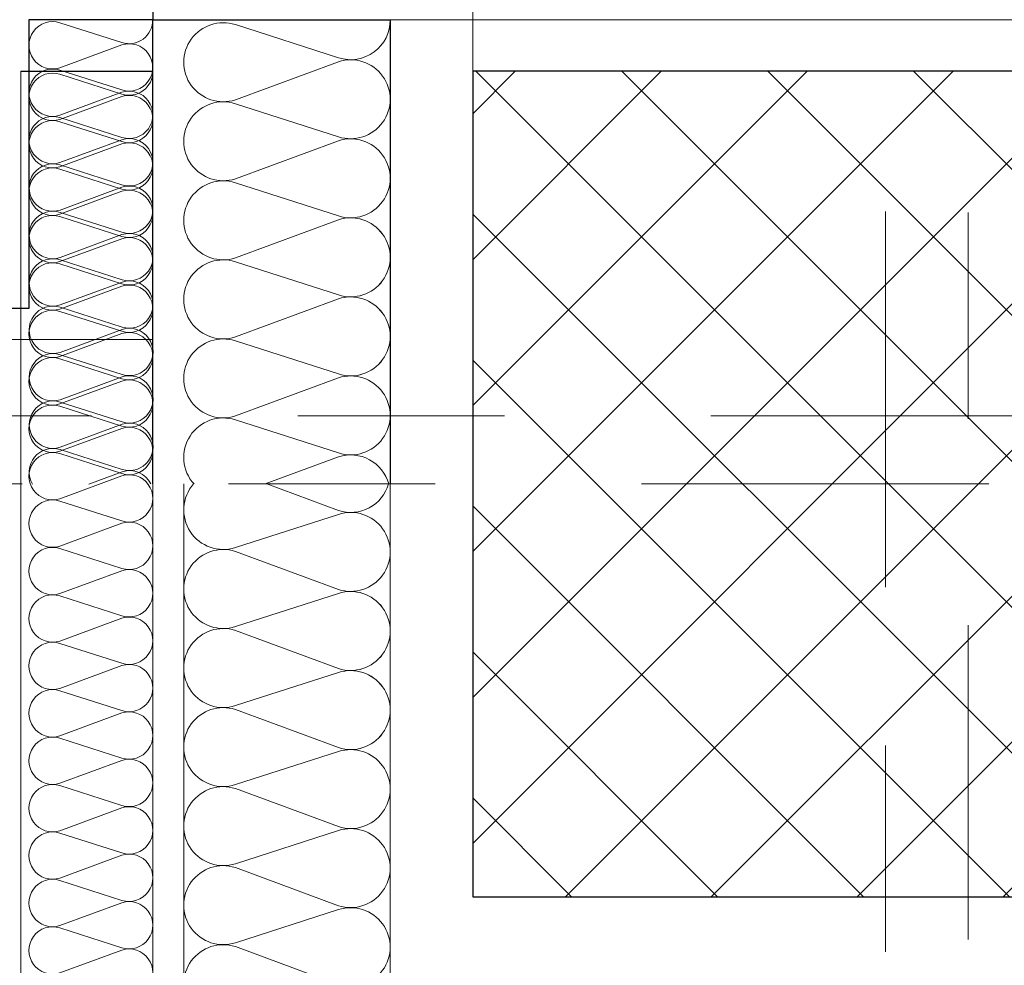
# Model space of a CAD drawing. Header units: metres. Extents: x -180 to 4, y -49 to 6.
# Tile 14 of 256: x -175.84 to -175.363, y -31.43 to -30.972. Entities that reach past the tile are written whole.
import ezdxf

# ---------------------------------------------------------------- set-up
doc = ezdxf.new("R2010")
doc.units = ezdxf.units.M
doc.header["$LTSCALE"] = 0.05
doc.header["$PDMODE"] = 1
doc.header["$PDSIZE"] = -2
for name, pattern in [('ISO-10 Strichpunktlinie', [4.699, 3.048, -0.762, 0.127, -0.762]), ('Linienart-20', [2.116531, 1.058062, -1.058469]), ('Linienart-53', [5.291531, 3.175, -1.058062, 0.352704, -0.705764])]:
    doc.linetypes.add(name, pattern=pattern)
doc.layers.get('0').update_dxf_attribs({"lineweight": 25})
for name, color, linetype, lineweight, true_color in [('30 -33 Aussenwände- 3 Aussenstützen', 7, 'Continuous', 50, 0x0000dd), ('30 -33 Aussenwände- 7 Fassade_ Elemente', 7, 'Continuous', 9, 0x00aacc), ('30 -35 Decken- 1 Konstruktion-Träger- Stahlbeton', 7, 'Continuous', 13, 0x33aa00), ('70 -72 Beschriftung- 1 Beschriftung allgemein', 7, 'Continuous', 9, 0xff6633), ('70 -72 Beschriftung- 7 Detailverweise Linie', 7, 'Continuous', 9, 0x00dd00), ('70 -76 Bemaßung- 2 Allgemein', 7, 'Continuous', 5, 0x6666cc)]:
    doc.layers.add(name, color=color, linetype=linetype, lineweight=lineweight, true_color=true_color)
doc.layers.add('70 -71 Achsen- 1 Gebäudeachsen', color=7, linetype='Linienart-53', lineweight=18)
doc.layers.add('Keine', color=7, linetype='Continuous', lineweight=9)
doc.styles.add('Arial', font='arial.ttf')
doc.dimstyles.new('k+k_klein', dxfattribs={"dimtxt": 0.100689, "dimasz": 0.05302, "dimexe": 0.05, "dimexo": 0.15, "dimgap": 0.005, "dimtad": 1, "dimdec": 3, "dimtxsty": 'Arial', "dimblk": 'VW_SLASH-2', "dimblk1": 'VW_SLASH-2', "dimblk2": 'VW_SLASH-2', "dimcen": 0, "dimdle": 0.025, "dimadec": 3, "dimazin": 0, "dimtfac": 0.75, "dimtdec": 3, "dimtix": 1, "dimtmove": 0, "dimatfit": 0, "dimldrblk": 'VW_FILLEDARROW', "dimfxl": 0.1, "dimfxlon": 1, "dimfrac": 2, "dimtolj": 1, "dimarcsym": 0})

# ---------------------------------------------------------------- blocks, each defined once
blk = doc.blocks.new('Gruppe-2329')
at = {"color": 255}
blk.add_wipeout([(-167.821, -31.79404), (-175.421, -31.79404), (-175.421, -30.99704), (-167.821, -30.99704)], dxfattribs=at).dxf.layer = '30 -33 Aussenwände- 7 Fassade_ Elemente'
at = {"layer": '30 -33 Aussenwände- 7 Fassade_ Elemente'}
for p, q in [((-175.421, -31.24704), (-175.421, -31.14704)), ((-175.471, -31.19704), (-175.371, -31.19704))]:
    blk.add_line(p, q, dxfattribs=at)
blk = doc.blocks.new('Gruppe-2442')
at = {"layer": '30 -33 Aussenwände- 7 Fassade_ Elemente', "lineweight": 9, "transparency": 33554687, "flags": 128}
for points in [[(0.1015, -4.05304, 0.324435), (0.12286, -4.04606, 0.324435), (0.12286, -4.02359, 0.324435), (0.1015, -4.01661), (0.0515, -4.03268, -0.324488), (0.03014, -4.0257, -0.324488), (0.03014, -4.00323, -0.324488), (0.0515, -3.99625), (0.1015, -4.01474, 0.324435), (0.12286, -4.00776, 0.324435), (0.12286, -3.98529, 0.324435), (0.1015, -3.97831), (0.0515, -3.99438, -0.324488), (0.03014, -3.9874, -0.324488), (0.03014, -3.96493, -0.324488), (0.0515, -3.95795), (0.1015, -3.97643, 0.324435), (0.12286, -3.96945, 0.324435), (0.12286, -3.94699, 0.324435), (0.1015, -3.94001), (0.0515, -3.95608, -0.767984), (0.03146, -3.925)], [(0.12581, -3.925, -0.426772), (0.1015, -3.93813), (0.06598, -3.925)], [(0.1015, -4.12964, 1.372583), (0.1015, -4.09322), (0.0515, -4.10929, -1.372995), (0.0515, -4.07286), (0.1015, -4.09134, 1.372583), (0.1015, -4.05491), (0.0515, -4.07098, -1.372995), (0.0515, -4.03456), (0.1015, -4.05304, 1.372583), (0.1015, -4.01661), (0.0515, -4.03268, -1.372995), (0.0515, -3.99625), (0.1015, -4.01474, 1.372583), (0.1015, -3.97831), (0.0515, -3.99438, -1.372995), (0.0515, -3.95795)], [(0.1265, -4.15, 0.513088), (0.1015, -4.13152), (0.0515, -4.14759, -1.372995), (0.0515, -4.11116), (0.1015, -4.12964, 1.372583), (0.1015, -4.09322), (0.0515, -4.10929, -1.372995), (0.0515, -4.07286), (0.1015, -4.09134, 1.372583), (0.1015, -4.05491)]]:
    blk.add_lwpolyline(points, format="xyb", dxfattribs=at)
blk = doc.blocks.new('Gruppe-2443')
at = {"layer": '30 -33 Aussenwände- 7 Fassade_ Elemente', "transparency": 33554687}
blk.add_blockref('Gruppe-2442', (0, 0), dxfattribs=at)
blk = doc.blocks.new('Dämmung-166')
at = {"layer": '30 -33 Aussenwände- 7 Fassade_ Elemente', "color": 7, "transparency": 33554687}
blk.add_blockref('Gruppe-2443', (0, 0), dxfattribs=at)
at = {"layer": '30 -33 Aussenwände- 7 Fassade_ Elemente', "color": 0, "flags": 1}
for tag in ['instanceID', 'prm0_value', 'prm1_value', 'prm2_value', 'prm3_value', 'prm4_value', 'prm5_value', 'prm6_value', 'IFC_UUID', 'prm0_name', 'prm0_type', 'prm1_name', 'prm1_type', 'prm2_name', 'prm2_type', 'prm3_name', 'prm3_type', 'prm4_name', 'prm4_type', 'prm5_name', 'prm5_type', 'prm6_name', 'prm6_type']:
    blk.add_attdef(tag, (-175.8042, -31.19704), '', height=0.00018, dxfattribs=at)
blk = doc.blocks.new('Gruppe-2451')
at = {"layer": '30 -33 Aussenwände- 7 Fassade_ Elemente', "lineweight": 9, "transparency": 33554687, "flags": 128}
for points in [[(0.07161, -3.99989, 0.324435), (0.08443, -3.99572, 0.324435), (0.08444, -3.98223, 0.324435), (0.07163, -3.97804), (0.04162, -3.98766, -0.324488), (0.02881, -3.98346, -0.324488), (0.02882, -3.96998, -0.324488), (0.04164, -3.9658), (0.07163, -3.97691, 0.324435), (0.08445, -3.97273, 0.324435), (0.08446, -3.95925, 0.324435), (0.07165, -3.95506), (0.04164, -3.96467, -0.324488), (0.02883, -3.96048, -0.324488), (0.02884, -3.94699, -0.324488), (0.04166, -3.94282), (0.07165, -3.95393, 0.324435), (0.08447, -3.94975, 0.324435), (0.08448, -3.93627, 0.324435), (0.07167, -3.93207), (0.04166, -3.94169, -0.688254), (0.02823, -3.92496)], [(0.08554, -3.92501, -0.374705), (0.07167, -3.93095), (0.05557, -3.92498)], [(0.07151, -4.13778, 1.372583), (0.07153, -4.11593), (0.04152, -4.12554, -1.372995), (0.04154, -4.10369), (0.07153, -4.1148, 1.372583), (0.07154, -4.09294), (0.04154, -4.10256, -1.372995), (0.04155, -4.08071), (0.07154, -4.09182, 1.372583), (0.07156, -4.06996), (0.04155, -4.07958, -1.372995), (0.04157, -4.05773), (0.07156, -4.06884, 1.372583), (0.07158, -4.04698), (0.04157, -4.0566, -1.372995), (0.04159, -4.03474), (0.07158, -4.04586, 1.372583), (0.0716, -4.024), (0.04159, -4.03362, -1.372995), (0.04161, -4.01176), (0.0716, -4.02287, 1.372583), (0.07161, -4.00102), (0.04161, -4.01064, -1.372995), (0.04162, -3.98878), (0.07161, -3.99989, 1.372583), (0.07163, -3.97804), (0.04162, -3.98766, -1.372995), (0.04164, -3.9658), (0.07163, -3.97691, 1.372583), (0.07165, -3.95506), (0.04164, -3.96467, -1.372995), (0.04166, -3.94282)], [(0.0865, -4.15001, 0.513088), (0.07151, -4.13891), (0.0415, -4.14853, -1.372995), (0.04152, -4.12667), (0.07151, -4.13778, 1.372583), (0.07153, -4.11593), (0.04152, -4.12554, -1.372995), (0.04154, -4.10369), (0.07153, -4.1148, 1.372583), (0.07154, -4.09294)]]:
    blk.add_lwpolyline(points, format="xyb", dxfattribs=at)
blk = doc.blocks.new('Gruppe-2452')
at = {"layer": '30 -33 Aussenwände- 7 Fassade_ Elemente', "transparency": 33554687}
blk.add_blockref('Gruppe-2451', (0, 0), dxfattribs=at)
blk = doc.blocks.new('Dämmung-169')
at = {"layer": '30 -33 Aussenwände- 7 Fassade_ Elemente', "color": 7, "transparency": 33554687}
blk.add_blockref('Gruppe-2452', (0, 0), dxfattribs=at)
at = {"layer": '30 -33 Aussenwände- 7 Fassade_ Elemente', "color": 0, "flags": 1}
for tag in ['instanceID', 'prm0_value', 'prm1_value', 'prm2_value', 'prm3_value', 'prm4_value', 'prm5_value', 'prm6_value', 'IFC_UUID', 'prm0_name', 'prm0_type', 'prm1_name', 'prm1_type', 'prm2_name', 'prm2_type', 'prm3_name', 'prm3_type', 'prm4_name', 'prm4_type', 'prm5_name', 'prm5_type', 'prm6_name', 'prm6_type']:
    blk.add_attdef(tag, (-175.84944, -31.19708), '', height=0.00018, dxfattribs=at)
blk = doc.blocks.new('Gruppe-2453')
at = {"color": 255}
blk.add_wipeout([(-176.018, -22.94704), (-176.018, -31.19704), (-175.221, -31.19704), (-175.221, -22.94704)], dxfattribs=at).dxf.layer = '30 -33 Aussenwände- 7 Fassade_ Elemente'
at = {"layer": '30 -33 Aussenwände- 7 Fassade_ Elemente'}
for p, q in [((-175.421, -31.24704), (-175.421, -31.14704)), ((-175.471, -31.19704), (-175.371, -31.19704))]:
    blk.add_line(p, q, dxfattribs=at)
at = {"color": 255}
blk.add_wipeout([(-175.776, -23.17204), (-175.221, -23.17204), (-175.221, -30.97204), (-175.776, -30.97204), (-175.776, -31.12704), (-176.018, -31.12704), (-176.018, -23.01704), (-175.776, -23.01704)], dxfattribs=at).dxf.layer = '30 -33 Aussenwände- 7 Fassade_ Elemente'
at = {"layer": '30 -33 Aussenwände- 7 Fassade_ Elemente', "flags": 128}
blk.add_lwpolyline([(-175.776, -23.17204), (-175.221, -23.17204), (-175.221, -30.97204), (-175.776, -30.97204), (-175.776, -31.12704), (-176.018, -31.12704), (-176.018, -23.01704), (-175.776, -23.01704)], close=True, dxfattribs=at)
at = {"color": 255, "lineweight": 25}
blk.add_wipeout([(-175.776, -31.19704), (-175.776, -30.97204), (-175.661, -30.97204), (-175.661, -31.19704)], dxfattribs=at).dxf.layer = '30 -33 Aussenwände- 7 Fassade_ Elemente'
at = {"layer": '30 -33 Aussenwände- 7 Fassade_ Elemente', "lineweight": 25, "flags": 128}
blk.add_lwpolyline([(-175.776, -31.19704), (-175.776, -30.97204), (-175.661, -30.97204), (-175.661, -31.19704)], dxfattribs=at)
at = {"layer": '30 -33 Aussenwände- 7 Fassade_ Elemente', "xscale": -1, "rotation": 180}
blk.add_blockref('Dämmung-166', (-175.7875, -35.12204), dxfattribs=at)
at = {"color": 255, "lineweight": 25}
blk.add_wipeout([(-175.776, -30.97204), (-175.836, -30.97204), (-175.836, -31.11204), (-175.968, -31.11204), (-175.968, -30.94704), (-175.776, -30.94704)], dxfattribs=at).dxf.layer = '30 -33 Aussenwände- 7 Fassade_ Elemente'
at = {"layer": '30 -33 Aussenwände- 7 Fassade_ Elemente', "lineweight": 25, "flags": 128}
blk.add_lwpolyline([(-175.776, -30.97204), (-175.836, -30.97204), (-175.836, -31.11204), (-175.968, -31.11204), (-175.968, -30.94704), (-175.776, -30.94704)], close=True, dxfattribs=at)
at = {"layer": '30 -33 Aussenwände- 7 Fassade_ Elemente', "xscale": -1, "rotation": 180}
blk.add_blockref('Dämmung-169', (-175.86252, -35.12204), dxfattribs=at)
blk = doc.blocks.new('Gruppe-2455')
at = {"layer": '30 -33 Aussenwände- 7 Fassade_ Elemente', "lineweight": 9, "transparency": 33554687, "flags": 128}
for points in [[(0.1015, -3.99489, 0.324435), (0.12286, -3.98791, 0.324435), (0.12286, -3.96544, 0.324435), (0.1015, -3.95846), (0.0515, -3.97453, -0.324488), (0.03014, -3.96755, -0.324488), (0.03014, -3.94508, -0.324488), (0.0515, -3.9381), (0.1015, -3.95658, 0.324435), (0.12286, -3.9496, 0.324435), (0.12286, -3.92714, 0.324435), (0.1015, -3.92016), (0.0515, -3.93623, -0.324488), (0.03014, -3.92925, -0.324488), (0.03014, -3.90678, -0.324488), (0.0515, -3.8998), (0.1015, -3.91828, 0.324435), (0.12286, -3.9113, 0.324435), (0.12286, -3.88883, 0.324435), (0.1015, -3.88185), (0.0515, -3.89792, -0.760432), (0.03122, -3.86712)], [(0.12574, -3.86712, -0.422404), (0.1015, -3.87998), (0.06672, -3.86712)], [(0.1015, -4.1864, 1.372583), (0.1015, -4.14997), (0.0515, -4.16604, -1.372995), (0.0515, -4.12961), (0.1015, -4.1481, 1.372583), (0.1015, -4.11167), (0.0515, -4.12774, -1.372995), (0.0515, -4.09131), (0.1015, -4.10979, 1.372583), (0.1015, -4.07337), (0.0515, -4.08944, -1.372995), (0.0515, -4.05301), (0.1015, -4.07149, 1.372583), (0.1015, -4.03506), (0.0515, -4.05113, -1.372995), (0.0515, -4.01471), (0.1015, -4.03319, 1.372583), (0.1015, -3.99676), (0.0515, -4.01283, -1.372995), (0.0515, -3.9764), (0.1015, -3.99489, 1.372583), (0.1015, -3.95846), (0.0515, -3.97453, -1.372995), (0.0515, -3.9381), (0.1015, -3.95658, 1.372583), (0.1015, -3.92016), (0.0515, -3.93623, -1.372995), (0.0515, -3.8998)], [(0.1265, -4.20675, 0.513088), (0.1015, -4.18827), (0.0515, -4.20434, -1.372995), (0.0515, -4.16792), (0.1015, -4.1864, 1.372583), (0.1015, -4.14997), (0.0515, -4.16604, -1.372995), (0.0515, -4.12961), (0.1015, -4.1481, 1.372583), (0.1015, -4.11167)]]:
    blk.add_lwpolyline(points, format="xyb", dxfattribs=at)
blk = doc.blocks.new('Gruppe-2456')
at = {"layer": '30 -33 Aussenwände- 7 Fassade_ Elemente', "transparency": 33554687}
blk.add_blockref('Gruppe-2455', (0, 0), dxfattribs=at)
blk = doc.blocks.new('Dämmung-170')
at = {"layer": '30 -33 Aussenwände- 7 Fassade_ Elemente', "color": 7, "transparency": 33554687}
blk.add_blockref('Gruppe-2456', (0, 0), dxfattribs=at)
at = {"layer": '30 -33 Aussenwände- 7 Fassade_ Elemente', "color": 0, "flags": 1}
for tag in ['prm0_value', 'prm1_value', 'prm2_value', 'prm3_value', 'prm4_value', 'prm5_value', 'prm6_value', 'IFC_UUID', 'instanceID', 'prm0_name', 'prm0_type', 'prm2_name', 'prm2_type', 'prm3_name', 'prm3_type', 'prm6_name', 'prm6_type', 'prm1_name', 'prm1_type', 'prm4_name', 'prm4_type', 'prm5_name', 'prm5_type']:
    blk.add_attdef(tag, (-175.80168, -31.53668), '', height=0.00018, dxfattribs=at)
blk = doc.blocks.new('Gruppe-2461')
at = {"layer": '30 -33 Aussenwände- 7 Fassade_ Elemente', "lineweight": 9, "transparency": 33554687, "flags": 128}
for points in [[(0.0715, -4.28499, 1.372583), (0.0715, -4.26314), (0.0415, -4.27278, -1.372995), (0.0415, -4.25092), (0.0715, -4.26201, 1.372583), (0.0715, -4.24015), (0.0415, -4.2498, -1.372995), (0.0415, -4.22794), (0.0715, -4.23903, 1.372583), (0.0715, -4.21717), (0.0415, -4.22681, -1.372995), (0.0415, -4.20496), (0.0715, -4.21605, 1.372583), (0.0715, -4.19419), (0.0415, -4.20383, -1.372995), (0.0415, -4.18198), (0.0715, -4.19307, 1.372583), (0.0715, -4.17121), (0.0415, -4.18085, -1.372995), (0.0415, -4.15899), (0.0715, -4.17008, 1.372583), (0.0715, -4.14823), (0.0415, -4.15787, -1.372995), (0.0415, -4.13601), (0.0715, -4.1471, 1.372583), (0.0715, -4.12525), (0.0415, -4.13489, -1.372995), (0.0415, -4.11303), (0.0715, -4.12412, 1.372583), (0.0715, -4.10226), (0.0415, -4.11191, -1.372995), (0.0415, -4.09005), (0.0715, -4.10114, 1.372583), (0.0715, -4.07928), (0.0415, -4.08892, -1.372995), (0.0415, -4.06707), (0.0715, -4.07816, 1.372583), (0.0715, -4.0563), (0.0415, -4.06594, -1.372995), (0.0415, -4.04409), (0.0715, -4.05518, 1.372583), (0.0715, -4.03332), (0.0415, -4.04296, -1.372995), (0.0415, -4.0211), (0.0715, -4.03219, 1.372583), (0.0715, -4.01034), (0.0415, -4.01998, -1.372995), (0.0415, -3.99812), (0.0715, -4.00921, 1.372583), (0.0715, -3.98736), (0.0415, -3.997, -1.372995), (0.0415, -3.97514), (0.0715, -3.98623, 1.372583), (0.0715, -3.96437), (0.0415, -3.97402, -1.372995), (0.0415, -3.95216), (0.0715, -3.96325, 1.372583), (0.0715, -3.94139), (0.0415, -3.95103, -1.372995), (0.0415, -3.92918), (0.0715, -3.94027, 1.372583), (0.0715, -3.91841), (0.0415, -3.92805, -1.372995), (0.0415, -3.9062), (0.0715, -3.91729, 1.372583), (0.0715, -3.89543), (0.0415, -3.90507, -1.372995), (0.0415, -3.88321), (0.0715, -3.8943, 1.372583), (0.0715, -3.87245), (0.0415, -3.88209, -1.372995), (0.0415, -3.86023), (0.0715, -3.87132, 1.372583), (0.0715, -3.84947)], [(0.0865, -4.2972, 0.513088), (0.0715, -4.28612), (0.0415, -4.29576, -1.372995), (0.0415, -4.2739), (0.0715, -4.28499, 1.372583), (0.0715, -4.26314), (0.0415, -4.27278, -1.372995), (0.0415, -4.25092), (0.0715, -4.26201, 1.372583), (0.0715, -4.24015)]]:
    blk.add_lwpolyline(points, format="xyb", dxfattribs=at)
blk = doc.blocks.new('Gruppe-2462')
at = {"layer": '30 -33 Aussenwände- 7 Fassade_ Elemente', "transparency": 33554687}
blk.add_blockref('Gruppe-2461', (0, 0), dxfattribs=at)
blk = doc.blocks.new('Dämmung-172')
at = {"layer": '30 -33 Aussenwände- 7 Fassade_ Elemente', "color": 7, "transparency": 33554687}
blk.add_blockref('Gruppe-2462', (0, 0), dxfattribs=at)
at = {"layer": '30 -33 Aussenwände- 7 Fassade_ Elemente', "color": 0, "flags": 1}
for tag in ['instanceID', 'prm0_value', 'prm1_value', 'prm2_value', 'prm3_value', 'prm4_value', 'prm5_value', 'prm6_value', 'IFC_UUID', 'prm0_name', 'prm0_type', 'prm1_name', 'prm1_type', 'prm2_name', 'prm2_type', 'prm3_name', 'prm3_type', 'prm4_name', 'prm4_type', 'prm5_name', 'prm5_type', 'prm6_name', 'prm6_type']:
    blk.add_attdef(tag, (-175.83871, -31.55204), '', height=0.00018, dxfattribs=at)
blk = doc.blocks.new('Gruppe-2466')
at = {"layer": '30 -33 Aussenwände- 7 Fassade_ Elemente', "lineweight": 9}
for p, q in [((-175.84, -31.61604), (-175.84, -30.99704)), ((-175.84, -30.99704), (-175.776, -30.99704))]:
    blk.add_line(p, q, dxfattribs=at)
at = {"layer": '30 -33 Aussenwände- 7 Fassade_ Elemente', "lineweight": 25}
blk.add_line((-175.84, -30.99704), (-175.776, -30.99704), dxfattribs=at)
at = {"layer": '30 -33 Aussenwände- 7 Fassade_ Elemente'}
for p, q in [((-175.421, -31.24704), (-175.421, -31.14704)), ((-175.471, -31.19704), (-175.371, -31.19704))]:
    blk.add_line(p, q, dxfattribs=at)
at = {"layer": '30 -33 Aussenwände- 7 Fassade_ Elemente', "lineweight": 9, "flags": 128}
for points in [[(-175.44609, -31.55204), (-175.776, -31.55179), (-175.776, -31.19704)], [(-175.44608, -31.53704), (-175.761, -31.5368), (-175.761, -31.19704)], [(-175.446, -31.43704), (-175.661, -31.43688), (-175.661, -31.19704)]]:
    blk.add_lwpolyline(points, dxfattribs=at)
at = {"layer": '70 -72 Beschriftung- 1 Beschriftung allgemein', "flags": 128}
blk.add_lwpolyline([(-175.421, -31.39704), (-175.621, -31.39704), (-175.621, -30.99704)], dxfattribs=at)
at = {"layer": '30 -33 Aussenwände- 7 Fassade_ Elemente', "xscale": -1, "rotation": 180}
blk.add_blockref('Dämmung-172', (-175.8625, -35.29425), dxfattribs=at)
at = {"layer": '30 -33 Aussenwände- 7 Fassade_ Elemente'}
blk.add_blockref('Dämmung-170', (-175.7875, -27.32992), dxfattribs=at)
blk = doc.blocks.new('Gruppe-9713')
at = {"layer": '30 -35 Decken- 1 Konstruktion-Träger- Stahlbeton', "color": 7, "linetype": 'Linienart-20', "lineweight": 13, "transparency": 33554687}
blk.add_line((-175.621, -11.89704), (-175.621, -30.99704), dxfattribs=at)
at = {"layer": '30 -35 Decken- 1 Konstruktion-Träger- Stahlbeton', "color": 7, "linetype": 'Continuous', "lineweight": 35, "transparency": 33554687, "flags": 128}
blk.add_lwpolyline([(-175.221, -30.99704), (-175.621, -30.99704)], dxfattribs=at)
at = {"layer": '30 -35 Decken- 1 Konstruktion-Träger- Stahlbeton', "color": 0, "flags": 1}
for tag in ['instanceID', 'IFC_UUID']:
    blk.add_attdef(tag, (-175.621, -30.99704), '', height=0.00018, dxfattribs=at)
blk = doc.blocks.new('Gruppe-11207')
at = {"layer": '30 -33 Aussenwände- 3 Aussenstützen', "linetype": 'Continuous', "lineweight": 9, "transparency": 33554687}
for p, q in [((-175.421, -31.14704), (-175.421, -31.24704)), ((-175.471, -31.19704), (-175.371, -31.19704))]:
    blk.add_line(p, q, dxfattribs=at)
blk = doc.blocks.new('Gruppe-11208')
at = {"color": 255, "lineweight": 25, "transparency": 33554687}
blk.add_wipeout([(-175.221, -30.99704), (-175.621, -30.99704), (-175.621, -31.39704), (-175.221, -31.39704)], dxfattribs=at).dxf.layer = '30 -33 Aussenwände- 3 Aussenstützen'
at = {"layer": '30 -33 Aussenwände- 3 Aussenstützen', "linetype": 'Continuous', "lineweight": 9, "transparency": 33554687}
h = blk.add_hatch(dxfattribs=at)
h.set_pattern_fill('Beton 1mm SRF', style=0, pattern_type=2)
h.set_pattern_definition([(45, (0, 0), (0.03535534, -0.03535534), []), (-45, (0, 0), (0.03535534, 0.03535534), [])])
h.paths.add_polyline_path([(-175.221, -30.99704), (-175.621, -30.99704), (-175.621, -31.39704), (-175.221, -31.39704)])
at = {"layer": '30 -33 Aussenwände- 3 Aussenstützen', "lineweight": 25, "transparency": 33554687, "flags": 128}
blk.add_lwpolyline([(-175.221, -30.99704), (-175.621, -30.99704), (-175.621, -31.39704), (-175.221, -31.39704)], close=True, dxfattribs=at)
at = {"layer": '30 -33 Aussenwände- 3 Aussenstützen', "transparency": 33554687}
blk.add_blockref('Gruppe-11207', (0, 0), dxfattribs=at)
blk = doc.blocks.new('Gruppe-11209')
at = {"layer": '30 -33 Aussenwände- 3 Aussenstützen', "color": 7}
blk.add_blockref('Gruppe-11208', (0, 0), dxfattribs=at)
at = {"layer": '30 -33 Aussenwände- 3 Aussenstützen', "color": 0, "flags": 1}
for tag in ['instanceID', 'IFC_UUID']:
    blk.add_attdef(tag, (-175.621, -31.39704), '', height=0.00018, dxfattribs=at)
blk = doc.blocks.new('_01-OG1_Tragwerk (2D)')
at = {"layer": '30 -33 Aussenwände- 7 Fassade_ Elemente', "color": 7}
blk.add_blockref('Gruppe-2329', (0, 0), dxfattribs=at)
blk.add_blockref('Gruppe-2453', (0, 0), dxfattribs=at)
blk.add_blockref('Gruppe-2466', (0, 0), dxfattribs=at)
at = {"layer": '30 -35 Decken- 1 Konstruktion-Träger- Stahlbeton'}
blk.add_blockref('Gruppe-9713', (0, 0), dxfattribs=at)
at = {"layer": '30 -33 Aussenwände- 3 Aussenstützen'}
blk.add_blockref('Gruppe-11209', (0, 0), dxfattribs=at)
blk = doc.blocks.new('_OG1_2D (2D)')
at = {"layer": '70 -72 Beschriftung- 7 Detailverweise Linie', "linetype": 'ISO-10 Strichpunktlinie', "flags": 128}
for points in [[(-176.14966208, -31.164), (-176.14966208, -22.964), (-175.12966208, -22.964), (-175.12966208, -31.164)], [(-175.38099996, -30.85098063), (-160.2835553, -30.85098063), (-160.2835553, -31.87098063), (-175.38099996, -31.87098063)]]:
    blk.add_lwpolyline(points, close=True, dxfattribs=at)
blk = doc.blocks.new('VW_SLASH-2')
at = {"color": 0, "linetype": 'ByBlock', "lineweight": -2, "transparency": 16777216}
blk.add_line((0.4715, 0), (-1, 0), dxfattribs=at)
at = {"color": 0, "lineweight": 5, "transparency": 16777216, "flags": 128}
blk.add_lwpolyline([(0.5004, 0.5004), (-0.5004, -0.5004)], dxfattribs=at)
blk = doc.blocks.new('*D16887')
at = {"layer": '70 -76 Bemaßung- 2 Allgemein', "color": 0, "lineweight": -2}
for p, q in [((-175.621, -43.67204), (-175.621, -43.82204)), ((-175.421, -43.67204), (-175.421, -43.82204)), ((-175.47402, -43.77204), (-175.56798, -43.77204))]:
    blk.add_line(p, q, dxfattribs=at)
at = {"layer": 'Defpoints', "color": 0}
for p in [(-175.621, -30.99704), (-175.421, -40.79404), (-175.621, -43.77204)]:
    blk.add_point(p, dxfattribs=at)
at = {"layer": '70 -76 Bemaßung- 2 Allgemein', "color": 0, "lineweight": -2, "xscale": 0.05302001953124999, "yscale": 0.05302001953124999, "zscale": 0.05302001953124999, "rotation": 180}
blk.add_blockref('VW_SLASH-2', (-175.621, -43.77204), dxfattribs=at)
at = {"layer": '70 -76 Bemaßung- 2 Allgemein', "color": 0, "lineweight": -2, "xscale": 0.05302001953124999, "yscale": 0.05302001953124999, "zscale": 0.05302001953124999}
blk.add_blockref('VW_SLASH-2', (-175.421, -43.77204), dxfattribs=at)
at = {"layer": '70 -76 Bemaßung- 2 Allgemein', "color": 0, "insert": (-175.521, -43.71064), "char_height": 0.100689, "attachment_point": 5, "style": 'Arial'}
blk.add_mtext('\\A1;20', dxfattribs=at)
blk = doc.blocks.new('VW_FILLEDARROW')
at = {"linetype": 'Continuous', "lineweight": 0, "transparency": 16777216}
blk.add_hatch(color=0, dxfattribs=at).paths.add_polyline_path([(-2.8289, 0.758), (0, 0), (-2.8289, -0.758)])
at = {"color": 0, "lineweight": 5, "transparency": 16777216, "flags": 128}
blk.add_lwpolyline([(-2.8289, 0.758), (0, 0), (-2.8289, -0.758)], close=True, dxfattribs=at)
blk = doc.blocks.new('*D17016')
at = {"layer": '70 -76 Bemaßung- 2 Allgemein', "color": 0, "lineweight": -2}
for p, q in [((-177.168, -23.14704), (-177.318, -23.14704)), ((-177.268, -30.94402), (-177.268, -23.20006)), ((-177.168, -30.99704), (-177.318, -30.99704))]:
    blk.add_line(p, q, dxfattribs=at)
at = {"layer": 'Defpoints', "color": 0}
for p in [(-177.268, -23.14704), (-175.221, -23.14704), (-175.621, -30.99704)]:
    blk.add_point(p, dxfattribs=at)
at = {"layer": '70 -76 Bemaßung- 2 Allgemein', "color": 0, "lineweight": -2, "xscale": 0.05302001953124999, "yscale": 0.05302001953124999, "zscale": 0.05302001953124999}
for p, rotation in [((-177.268, -23.14704), 90), ((-177.268, -30.99704), 270)]:
    blk.add_blockref('VW_SLASH-2', p, dxfattribs=dict(at, rotation=rotation))
at = {"layer": '70 -76 Bemaßung- 2 Allgemein', "color": 0, "insert": (-177.33346, -27.07204), "char_height": 0.100689, "attachment_point": 5, "rotation": 90, "style": 'Arial'}
blk.add_mtext('\\A1;7,85', dxfattribs=at)
blk = doc.blocks.new('*D17017')
at = {"layer": '70 -76 Bemaßung- 2 Allgemein', "color": 0, "lineweight": -2}
for p, q in [((-177.168, -30.99704), (-177.318, -30.99704)), ((-177.268, -31.14402), (-177.268, -31.05006)), ((-177.168, -31.19704), (-177.318, -31.19704))]:
    blk.add_line(p, q, dxfattribs=at)
at = {"layer": 'Defpoints', "color": 0}
for p in [(-177.268, -30.99704), (-175.621, -30.99704), (-175.621, -31.19704)]:
    blk.add_point(p, dxfattribs=at)
at = {"layer": '70 -76 Bemaßung- 2 Allgemein', "color": 0, "lineweight": -2, "xscale": 0.05302001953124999, "yscale": 0.05302001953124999, "zscale": 0.05302001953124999}
for p, rotation in [((-177.268, -30.99704), 90), ((-177.268, -31.19704), 270)]:
    blk.add_blockref('VW_SLASH-2', p, dxfattribs=dict(at, rotation=rotation))
at = {"layer": '70 -76 Bemaßung- 2 Allgemein', "color": 0, "insert": (-177.3244, -31.09704), "char_height": 0.100689, "attachment_point": 5, "rotation": 90, "style": 'Arial'}
blk.add_mtext('\\A1;20', dxfattribs=at)
blk = doc.blocks.new('*D17018')
at = {"layer": '70 -76 Bemaßung- 2 Allgemein', "color": 0, "lineweight": -2}
for p, q in [((-177.168, -31.19704), (-177.318, -31.19704)), ((-177.268, -31.34402), (-177.268, -31.25006)), ((-177.168, -31.39704), (-177.318, -31.39704))]:
    blk.add_line(p, q, dxfattribs=at)
at = {"layer": 'Defpoints', "color": 0}
for p in [(-177.268, -31.19704), (-175.621, -31.19704), (-175.621, -31.39704)]:
    blk.add_point(p, dxfattribs=at)
at = {"layer": '70 -76 Bemaßung- 2 Allgemein', "color": 0, "lineweight": -2, "xscale": 0.05302001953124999, "yscale": 0.05302001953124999, "zscale": 0.05302001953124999}
for p, rotation in [((-177.268, -31.19704), 90), ((-177.268, -31.39704), 270)]:
    blk.add_blockref('VW_SLASH-2', p, dxfattribs=dict(at, rotation=rotation))
at = {"layer": '70 -76 Bemaßung- 2 Allgemein', "color": 0, "insert": (-177.3244, -31.29704), "char_height": 0.100689, "attachment_point": 5, "rotation": 90, "style": 'Arial'}
blk.add_mtext('\\A1;20', dxfattribs=at)
blk = doc.blocks.new('*D17019')
at = {"layer": '70 -76 Bemaßung- 2 Allgemein', "color": 0, "lineweight": -2}
for p, q in [((-177.168, -31.39704), (-177.318, -31.39704)), ((-177.268, -38.99402), (-177.268, -31.45006)), ((-177.168, -39.04704), (-177.318, -39.04704))]:
    blk.add_line(p, q, dxfattribs=at)
at = {"layer": 'Defpoints', "color": 0}
for p in [(-177.268, -31.39704), (-175.621, -31.39704), (-160.096, -39.04704)]:
    blk.add_point(p, dxfattribs=at)
at = {"layer": '70 -76 Bemaßung- 2 Allgemein', "color": 0, "lineweight": -2, "xscale": 0.05302001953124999, "yscale": 0.05302001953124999, "zscale": 0.05302001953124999}
for p, rotation in [((-177.268, -31.39704), 90), ((-177.268, -39.04704), 270)]:
    blk.add_blockref('VW_SLASH-2', p, dxfattribs=dict(at, rotation=rotation))
at = {"layer": '70 -76 Bemaßung- 2 Allgemein', "color": 0, "insert": (-177.33346, -35.22204), "char_height": 0.100689, "attachment_point": 5, "rotation": 90, "style": 'Arial'}
blk.add_mtext('\\A1;7,65', dxfattribs=at)
blk = doc.blocks.new('_Achsen (3D)')
at = {"layer": '70 -71 Achsen- 1 Gebäudeachsen', "transparency": 33554687}
for p, q in [((-175.421, 3.79996), (-175.421, -46.17204)), ((-179.668, -31.19704), (3.826, -31.19704))]:
    blk.add_line(p, q, dxfattribs=at)
blk = doc.blocks.new('Gruppe-15269')
at = {"layer": '70 -76 Bemaßung- 2 Allgemein'}
dim = blk.add_linear_dim(base=(-175.62099996, -43.77204198), p1=(-175.42099996, -40.79404198), p2=(-175.62099996, -30.99704198), text='20', dimstyle='k+k_klein', override={"dimtxt": 0.100689, "dimgap": 0.01, "dimdec": 8, "dimpost": '<>', "dimtxsty": 'Arial', "dimtmove": 2}, dxfattribs=at)
dim.commit()
dim.dimension.update_dxf_attribs({"geometry": '*D16887', "text_midpoint": (-175.52099996, -43.71064042)})
blk = doc.blocks.new('Gruppe-15272')
at = {"layer": '70 -76 Bemaßung- 2 Allgemein'}
for base, p1, p2, text, picture, middle in [((-177.26799996, -23.14704198), (-175.62099996, -30.99704198), (-175.22099996, -23.14704198), '7,85', '*D17016', (-177.3334635, -27.07204198)), ((-177.26799996, -30.99704198), (-175.62099996, -31.19704198), (-175.62099996, -30.99704198), '20', '*D17017', (-177.32440152, -31.09704198)), ((-177.26799996, -31.19704198), (-175.62099996, -31.39704198), (-175.62099996, -31.19704198), '20', '*D17018', (-177.32440152, -31.29704198)), ((-177.26799996, -31.39704198), (-160.09599996, -39.04704198), (-175.62099996, -31.39704198), '7,65', '*D17019', (-177.3334635, -35.22204198))]:
    dim = blk.add_linear_dim(base=base, p1=p1, p2=p2, angle=270, text=text, dimstyle='k+k_klein', override={"dimtxt": 0.100689, "dimgap": 0.005, "dimdec": 8, "dimpost": '<>', "dimtxsty": 'Arial', "dimtmove": 2}, dxfattribs=at)
    dim.commit()
    dim.dimension.update_dxf_attribs({"geometry": picture, "text_midpoint": middle})
blk = doc.blocks.new('_OG1_2D Bemaßung_ Beschriftung (2D)')
at = {"layer": '70 -76 Bemaßung- 2 Allgemein'}
for name in ['Gruppe-15272', 'Gruppe-15269']:
    blk.add_blockref(name, (0, 0), dxfattribs=at)

msp = doc.modelspace()

# ---------------------------------------------------------------- block references
at = {"layer": 'Keine', "color": 1}
msp.add_blockref('_01-OG1_Tragwerk (2D)', (0, 0), dxfattribs=at)

# ---------------------------------------------------------------- next in the draw order: block references
msp.add_blockref('_OG1_2D (2D)', (0, 0), dxfattribs=at)

# ---------------------------------------------------------------- next in the draw order: block references
msp.add_blockref('_OG1_2D Bemaßung_ Beschriftung (2D)', (0, 0), dxfattribs=at)

# ---------------------------------------------------------------- next in the draw order: block references
msp.add_blockref('_Achsen (3D)', (0, 0), dxfattribs=at)

doc.saveas('drawing.dxf')
